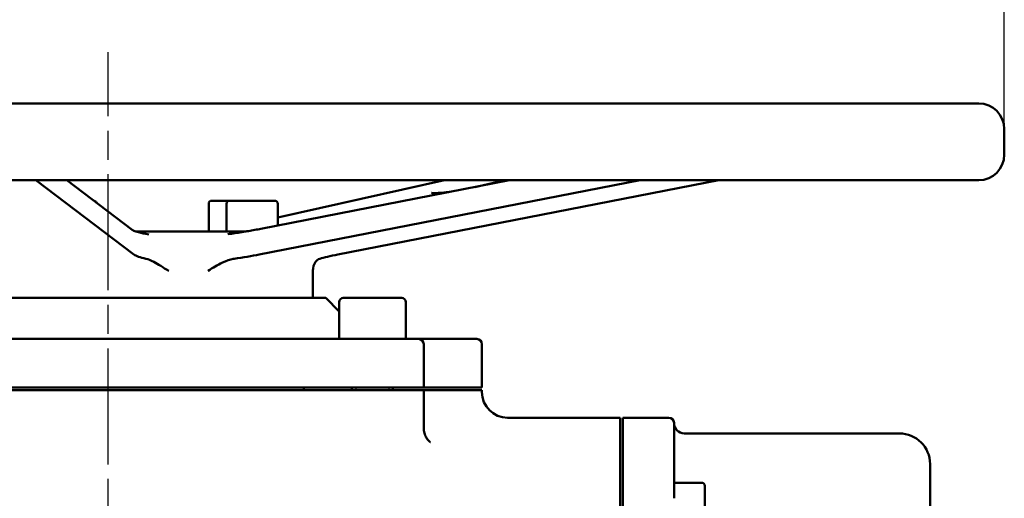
# Model space of a CAD drawing. Header units: millimetres. Extents: x 0 to 1680, y 0 to 1188.
# Tile 25 of 27: x 1277 to 1469, y 873 to 966. Entities that reach past the tile are written whole.
import ezdxf

# ---------------------------------------------------------------- set-up
doc = ezdxf.new("R2010")
doc.units = ezdxf.units.MM
doc.header["$LTSCALE"] = 4
doc.linetypes.add('CHAIN', pattern=[0.7087, 0.4724, -0.0591, 0.1181, -0.0591])
for name, color, linetype, lineweight in [('Видимый контур (ГОСТ)', 7, 'Continuous', 50), ('Линия резьбы (ГОСТ)', 7, 'Continuous', 25), ('Осевая линия (ГОСТ)', 7, 'Continuous', 25), ('Размер (ГОСТ)', 7, 'Continuous', 25)]:
    doc.layers.add(name, color=color, linetype=linetype, lineweight=lineweight)
doc.styles.add('Обычный текст (ГОСТ)', font='GOST Common Italic.ttf')
doc.dimstyles.new('Диаметр (ГОСТ)', dxfattribs={"dimscale": 4, "dimtxt": 3.5, "dimasz": 3.5, "dimexe": 1, "dimexo": 0, "dimgap": 0.5, "dimtad": 1, "dimtxsty": 'Обычный текст (ГОСТ)', "dimblk": 'Filled-1', "dimcen": 0.09, "dimdle": 15, "dimclrd": 256, "dimclre": 256, "dimclrt": 256, "dimazin": 2, "dimtfac": 0.714286, "dimtdec": 3, "dimtmove": 0, "dimatfit": 3, "dimfxl": 1, "dimtolj": 1, "dimlwd": 25, "dimlwe": 25, "dimarcsym": 0})

# ---------------------------------------------------------------- blocks, each defined once
blk = doc.blocks.new('Filled-1')
at = {"color": 0}
for p, q in [((0, 0), (-1, 0.143)), ((-1, 0.143), (-1, -0.143)), ((-1, 0), (0, 0)), ((-1, -0.143), (0, 0))]:
    blk.add_line(p, q, dxfattribs=at)
at = {"color": 0, "flags": 128}
blk.add_lwpolyline([(-1, -0.143), (0, 0), (-1, 0.143), (-1, -0.143)], dxfattribs=at)
at = {"color": 0}
blk.add_solid([(-1, -0.143), (0, 0), (-1, 0.143), (-1, -0.143)], dxfattribs=at)
blk = doc.blocks.new('*D15')
at = {"layer": 'Defpoints', "color": 0, "linetype": 'Continuous', "transparency": 16777216}
for p in [(1469.12, 1004.73), (1119.12, 944.73), (1469.12, 944.73)]:
    blk.add_point(p, dxfattribs=at)
at = {"layer": 'Размер (ГОСТ)', "linetype": 'Continuous', "lineweight": 25, "transparency": 16777216}
for p, q in [((1119.12, 944.73), (1119.12, 1008.73)), ((1469.12, 944.73), (1469.12, 1008.73)), ((1133.12, 1004.73), (1455.12, 1004.73))]:
    blk.add_line(p, q, dxfattribs=at)
at = {"layer": 'Размер (ГОСТ)', "linetype": 'Continuous', "lineweight": 25, "transparency": 16777216, "xscale": 14, "yscale": 14, "zscale": 14, "rotation": 180}
blk.add_blockref('Filled-1', (1119.12, 1004.73), dxfattribs=at)
at = {"layer": 'Размер (ГОСТ)', "linetype": 'Continuous', "lineweight": 25, "transparency": 16777216, "xscale": 14, "yscale": 14, "zscale": 14}
blk.add_blockref('Filled-1', (1469.12, 1004.73), dxfattribs=at)
at = {"layer": 'Размер (ГОСТ)', "linetype": 'Continuous', "lineweight": 25, "transparency": 16777216, "insert": (1271.16, 1026.88), "char_height": 14, "attachment_point": 1, "style": 'Обычный текст (ГОСТ)'}
blk.add_mtext('\\A1;\\fGOST Common|b0|i1;{\\H14.0000;\ue90d350}', dxfattribs=at)

msp = doc.modelspace()

# ---------------------------------------------------------------- linework, layer by layer
at = {"layer": 'Видимый контур (ГОСТ)'}
for p, q in [((1124.122, 949.735), (1464.122, 949.735)), ((1469.122, 939.735), (1469.122, 944.735)), ((1464.122, 934.735), (1124.122, 934.735)), ((1279.986, 934.735), (1299.158, 920.218)), ((1298.787, 925.072), (1286.024, 934.735)), ((1323.637, 920.218), (1397.99, 934.735)), ((1372.509, 934.735), (1323.957, 925.256)), ((1327.241, 927.475), (1359.811, 934.735)), ((1413.35, 934.735), (1338.997, 920.218)), ((1371.668, 934.735), (1365.732, 933.412)), ((1314.351, 930.735), (1317.841, 930.735)), ((1317.841, 930.735), (1326.641, 930.735)), ((1313.751, 930.135), (1313.751, 924.735)), ((1317.241, 930.135), (1317.241, 924.735)), ((1327.241, 930.135), (1327.241, 925.897)), ((1299.528, 924.735), (1321.056, 924.735)), ((1334.122, 917.293), (1334.122, 911.735)), ((1336.622, 911.735), (1251.622, 911.735)), ((1336.622, 911.735), (1339.24, 909.116)), ((1340.04, 911.735), (1351.44, 911.735)), ((1339.24, 910.935), (1339.24, 903.735)), ((1352.24, 910.935), (1352.24, 903.735)), ((1255.729, 903.735), (1332.515, 903.735)), ((1342.428, 903.735), (1332.515, 903.735)), ((1342.428, 903.735), (1354.74, 903.735)), ((1355.031, 903.735), (1354.74, 903.735)), ((1355.031, 903.735), (1366.122, 903.735)), ((1355.74, 894.235), (1355.74, 902.735)), ((1367.122, 894.235), (1367.122, 902.735)), ((1333.048, 894.235), (1255.195, 894.235)), ((1332.349, 893.735), (1332.349, 894.235)), ((1333.048, 894.235), (1342.06, 894.235)), ((1341.74, 894.235), (1341.74, 893.735)), ((1355.74, 894.235), (1342.06, 894.235)), ((1349.74, 894.235), (1349.74, 893.735)), ((1355.74, 894.235), (1355.877, 894.235)), ((1367.122, 894.235), (1355.877, 894.235)), ((1333.048, 893.735), (1255.195, 893.735)), ((1342.06, 893.735), (1333.048, 893.735)), ((1355.74, 893.735), (1342.06, 893.735)), ((1355.74, 886.402), (1355.74, 893.735)), ((1355.877, 893.735), (1355.74, 893.735)), ((1367.122, 893.735), (1355.877, 893.735)), ((1367.122, 893.358), (1367.122, 893.735)), ((1372.122, 888.358), (1394.122, 888.358)), ((1394.122, 879.408), (1394.122, 888.358)), ((1394.622, 879.408), (1394.622, 888.358)), ((1394.622, 888.358), (1403.622, 888.358)), ((1404.622, 887.358), (1404.622, 878.455)), ((1406.622, 885.285), (1448.622, 885.285)), ((1394.122, 879.408), (1394.122, 872.912)), ((1394.622, 872.912), (1394.622, 879.408)), ((1454.622, 879.285), (1454.622, 751.285)), ((1404.622, 878.455), (1404.622, 872.609)), ((1410.022, 875.647), (1404.622, 875.647)), ((1410.622, 875.047), (1410.622, 866.247)), ((1394.122, 757.657), (1394.122, 872.912)), ((1394.622, 757.657), (1394.622, 872.912))]:
    msp.add_line(p, q, dxfattribs=at)
for centre, radius, start, end in [((1464.122, 944.735), 5, 0, 90), ((1464.122, 939.735), 5, 270, 0), ((1291.271, 930.135), 0.6, 19.34319, 86.39439), ((1314.351, 930.135), 0.6, 90, 180), ((1317.841, 930.135), 0.6, 90, 180), ((1326.641, 930.135), 0.6, 0, 90), ((1340.04, 910.935), 0.8, 90, 180), ((1351.44, 910.935), 0.8, 0, 90), ((1354.74, 902.735), 1, 0, 90), ((1366.122, 902.735), 1, 0, 90), ((1372.122, 893.358), 5, 180, 270), ((1403.622, 887.358), 1, 0, 90), ((1406.622, 887.285), 2, 180, 270), ((1448.622, 879.285), 6, 0, 90), ((1410.022, 875.047), 0.6, 0, 90)]:
    msp.add_arc(centre, radius, start, end, dxfattribs=at)
for centre, major_axis, ratio, start_param, end_param in [((1308.91, 920.218), (10, -0.382), 0.1633064, 3.3711699, 3.8857879), ((1318.517, 920.218), (9.999, 1.451), 0.084105, 4.7230718, 5.2376898), ((1344.117, 920.218), (9.999, 1.451), 0.084105, 2.0960972, 2.6107152)]:
    msp.add_ellipse(centre, major_axis=major_axis, ratio=ratio, start_param=start_param, end_param=end_param, dxfattribs=at)
for points, knots in [([(1360.788, 932.446), (1360.526, 932.413), (1360.264, 932.383), (1359.615, 932.316), (1359.235, 932.283), (1358.549, 932.239), (1358.241, 932.226), (1357.744, 932.221), (1357.547, 932.228), (1357.371, 932.243), (1357.332, 932.247), (1357.289, 932.254), (1357.279, 932.256), (1357.279, 932.256)], [6.2791235, 6.2791235, 6.2791235, 6.2791235, 6.4826634, 6.4826634, 6.7931849, 6.7931849, 7.0975633, 7.0975633, 7.3811416, 7.3811416, 7.4887731, 7.4887731, 7.5679597, 7.5679597, 7.5679597, 7.5679597]), ([(1298.787, 925.072), (1298.829, 925.04), (1298.955, 924.963), (1299.369, 924.784), (1299.686, 924.674), (1300.608, 924.417), (1301.291, 924.268), (1302.065, 924.135)], [0, 0, 0, 0, 0.18161632, 0.18161632, 0.40049888, 0.40049888, 0.70872666, 0.70872666, 0.70872666, 0.70872666]), ([(1323.957, 925.256), (1323.574, 925.181), (1323.176, 925.106), (1322.356, 924.957), (1321.935, 924.883), (1321.077, 924.737), (1320.639, 924.665), (1319.755, 924.525), (1319.308, 924.457), (1318.412, 924.324), (1317.963, 924.26), (1317.516, 924.199)], [4.71238898, 4.71238898, 4.71238898, 4.71238898, 4.83563797, 4.83563797, 4.95888695, 4.95888695, 5.08213593, 5.08213593, 5.20538492, 5.20538492, 5.3286339, 5.3286339, 5.3286339, 5.3286339]), ([(1305.952, 917.029), (1305.948, 917.031), (1305.944, 917.034), (1304.873, 917.695), (1303.895, 918.324), (1302.435, 919.092), (1301.933, 919.301), (1301.511, 919.393)], [-0.00146809, -0.00146809, -0.00146809, -0.00146809, 0, 0, 0.38910824, 0.38910824, 0.65713201, 0.65713201, 0.65713201, 0.65713201]), ([(1318.746, 919.393), (1318.685, 919.384), (1318.624, 919.374), (1317.898, 919.244), (1317.18, 919), (1315.47, 918.208), (1314.533, 917.633), (1313.645, 917.034), (1313.642, 917.031), (1313.638, 917.029)], [0, 0, 0, 0, 0.01854263, 0.01854263, 0.22110033, 0.22110033, 0.47740552, 0.47740552, 0.47847341, 0.47847341, 0.47847341, 0.47847341]), ([(1334.118, 917.029), (1334.118, 917.031), (1334.118, 917.034), (1334.103, 917.695), (1334.277, 918.324), (1334.834, 919.092), (1335.121, 919.301), (1335.432, 919.393)], [-0.00146811, -0.00146811, -0.00146811, -0.00146811, 0, 0, 0.3891076, 0.3891076, 0.65713198, 0.65713198, 0.65713198, 0.65713198]), ([(1355.74, 886.402), (1355.74, 886.05), (1355.792, 885.686), (1355.976, 885.028), (1356.107, 884.737), (1356.38, 884.265), (1356.52, 884.084), (1356.762, 883.815), (1356.863, 883.726), (1357.008, 883.61), (1357.053, 883.582), (1357.069, 883.572)], [0.81925814, 0.81925814, 0.81925814, 0.81925814, 0.93588439, 0.93588439, 1.05251065, 1.05251065, 1.1691369, 1.1691369, 1.28576315, 1.28576315, 1.4023894, 1.4023894, 1.4023894, 1.4023894])]:
    msp.add_open_spline(points, degree=3, knots=knots, dxfattribs=at)
at = {"layer": 'Линия резьбы (ГОСТ)'}
for p, q in [((1342.484, 894.235), (1342.484, 893.735)), ((1348.996, 893.735), (1348.996, 894.235))]:
    msp.add_line(p, q, dxfattribs=at)
at = {"layer": 'Осевая линия (ГОСТ)', "linetype": 'CHAIN', "ltscale": 11.993792}
msp.add_line((1294.122, 607.235), (1294.122, 959.735), dxfattribs=at)

# ---------------------------------------------------------------- dimensions: what is measured, and where the dimension line sits
at = {"layer": 'Размер (ГОСТ)', "linetype": 'Continuous', "lineweight": 25}
dim = msp.add_linear_dim(base=(1469.122, 1004.735), p1=(1119.122, 944.735), p2=(1469.122, 944.735), angle=180, text='\\fGOST Common|b0|i1;{\\H14.0000;\ue90d<>}', dimstyle='Диаметр (ГОСТ)', override={"dimgap": 0.5, "dimdec": 2, "dimtol": 0, "dimlim": 0, "dimtp": 0, "dimtm": 0, "dimtdec": 3, "dimtofl": 0, "dimatfit": 1}, dxfattribs=at)
dim.commit()
dim.dimension.update_dxf_attribs({"geometry": '*D15', "text_midpoint": (1294.122, 1004.735), "dimtype": 160})

doc.saveas('drawing.dxf')
